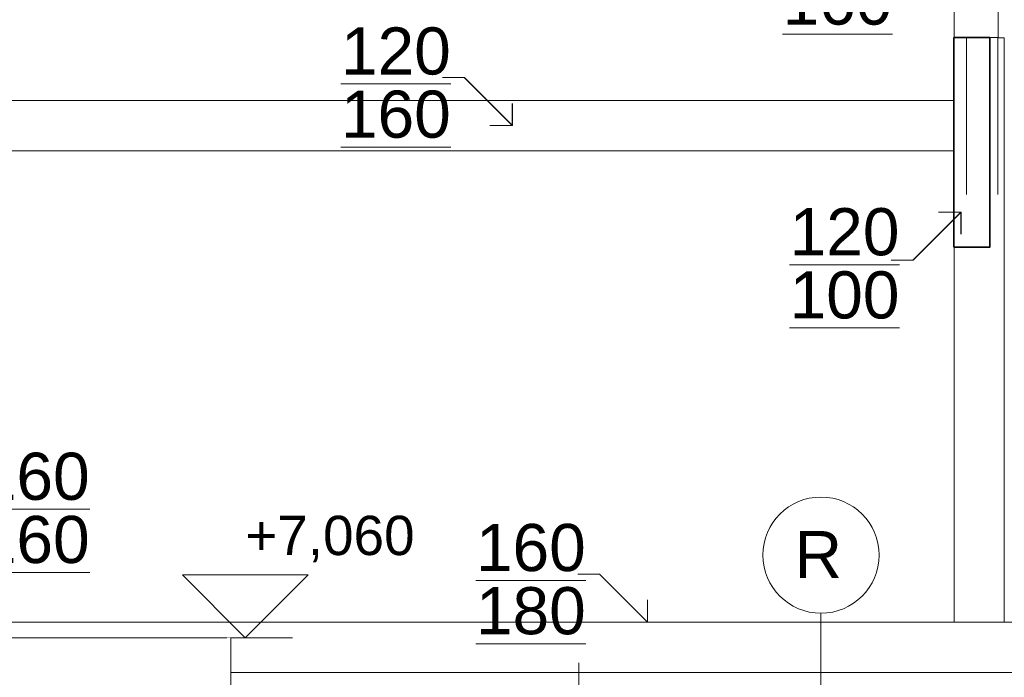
# Model space of a CAD drawing. Header units: millimetres. Extents: x -20699 to 32021, y -4298 to 11971.
# Tile 70 of 74: x -5795 to -2662, y 6934 to 9027. Entities that reach past the tile are written whole.
import ezdxf

# ---------------------------------------------------------------- set-up
doc = ezdxf.new("R2010")
doc.units = ezdxf.units.MM
doc.header["$MEASUREMENT"] = 0
doc.linetypes.add('Wipeout_Contour', pattern=[1000, 0, -1000])
for name, color, linetype in [('A-A_1_Anotace - SP', 7, 'Continuous'), ('A-A_1_Bourané_Konstrukce - střechy a skořepiny', 7, 'Continuous'), ('A-A_1_Bourané_Kresby a obrázky', 7, 'Continuous'), ('A-A_1_Bourané_Kóty - SP', 7, 'Continuous'), ('A-A_1_Konstrukce - nosné', 7, 'Continuous'), ('A-A_1_Kóty - SP', 7, 'Continuous'), ('A-A_1_Popis', 7, 'Continuous'), ('A-A_1_Výplně - Povrchové', 7, 'Continuous')]:
    doc.layers.add(name, color=color, linetype=linetype)
doc.styles.add('GENEROVANÝ_STYL_1', font='txt')
doc.styles.add('GENEROVANÝ_STYL_2', font='txt')

msp = doc.modelspace()

# ---------------------------------------------------------------- linework, layer by layer
at = {"layer": 'A-A_1_Bourané_Konstrukce - střechy a skořepiny', "color": 42, "linetype": 'Continuous', "lineweight": 13, "true_color": 0xe4ad2c}
for p, q in [((-2821.2, 9130), (-2821.2, 8970)), ((-2681.2, 9130), (-2681.2, 8970)), ((-2821.8, 8969.8), (-2782.3, 8969.8)), ((-2821.8, 7109.8), (-2821.8, 8969.8)), ((-2821.6, 8970), (-2821.2, 8970)), ((-2681.2, 8970), (-2821.2, 8970)), ((-2821.2, 8970), (-2706.4, 8970)), ((-2821.2, 8303.5), (-2821.2, 8970)), ((-2782.4, 8970), (-2782.4, 8969.8)), ((-2782.4, 8969.8), (-2782.4, 8970)), ((-2782.3, 8970), (-2782.3, 8640)), ((-2782.3, 8470.3), (-2782.3, 8970)), ((-2706.4, 8970), (-2706.4, 8303.5)), ((-2682.3, 8470.3), (-2682.3, 8970)), ((-2682.3, 8969.8), (-2661.8, 8969.8)), ((-2661.8, 7109.8), (-2661.8, 8969.8)), ((-4448.2, 8843.4), (-4379.6, 8843.4)), ((-4379.6, 8843.4), (-4226.4, 8690.2)), ((-2822.5, 8769.8), (-6030.6, 8769.8)), ((-4226.4, 8690.2), (-4226.4, 8760.9)), ((-2822.5, 8769.8), (-2822.4, 8769.8)), ((-2822.5, 8609.8), (-2822.5, 8769.8)), ((-2822.4, 8769.8), (-2822.4, 8609.8)), ((-4226.4, 8690.2), (-4297.1, 8690.2)), ((-2822.5, 8609.8), (-6030.6, 8609.8)), ((-2822.4, 8609.8), (-2822.5, 8609.8)), ((-2951.8, 8261.6), (-2798.6, 8414.8)), ((-2798.6, 8414.8), (-2869.4, 8414.8)), ((-2798.6, 8414.8), (-2798.6, 8344.1)), ((-2706.4, 8303.5), (-2821.2, 8303.5)), ((-3020.5, 8261.6), (-2951.8, 8261.6)), ((-4018.7, 7263), (-3950, 7263)), ((-3950, 7263), (-3796.8, 7109.8)), ((-3796.8, 7109.8), (-3796.8, 7180.5)), ((-650, 7109.8), (-8773.6, 7109.8)), ((-3796.8, 7109.8), (-3867.6, 7109.8)), ((-650, 6949.8), (-5121.7, 6949.8))]:
    msp.add_line(p, q, dxfattribs=at)
at = {"layer": 'A-A_1_Bourané_Konstrukce - střechy a skořepiny', "color": 42, "linetype": 'Continuous', "lineweight": 35, "true_color": 0xe4ad2c}
for p, q in [((-2822.6, 8970), (-2707.8, 8970)), ((-2822.6, 8303.5), (-2822.6, 8970)), ((-2707.8, 8970), (-2707.8, 8303.5)), ((-2707.8, 8303.5), (-2822.6, 8303.5))]:
    msp.add_line(p, q, dxfattribs=at)
at = {"layer": 'A-A_1_Bourané_Kresby a obrázky', "color": 42, "linetype": 'Continuous', "lineweight": 20, "true_color": 0xe4ad2c}
for p, q in [((-4449.7, 8843.4), (-4381, 8843.4)), ((-4381, 8843.4), (-4227.8, 8690.2)), ((-4227.8, 8690.2), (-4227.8, 8760.9)), ((-4227.8, 8690.2), (-4298.5, 8690.2)), ((-2953.3, 8261.6), (-2800.1, 8414.8)), ((-2800.1, 8414.8), (-2870.8, 8414.8)), ((-2800.1, 8414.8), (-2800.1, 8344.1)), ((-3021.9, 8261.6), (-2953.3, 8261.6))]:
    msp.add_line(p, q, dxfattribs=at)
at = {"layer": 'A-A_1_Bourané_Kóty - SP', "color": 42, "linetype": 'Continuous', "lineweight": 20, "true_color": 0xe4ad2c}
msp.add_line((-4016, 6830.5), (-4016, 6980.5), dxfattribs=at)
at = {"layer": 'A-A_1_Kóty - SP', "color": 7, "linetype": 'Continuous', "lineweight": 13}
for p, q in [((-5077.2, 7060), (-5277.2, 7260)), ((-5277.2, 7260), (-4877.2, 7260)), ((-4877.2, 7260), (-5077.2, 7060))]:
    msp.add_line(p, q, dxfattribs=at)
at = {"layer": 'A-A_1_Kóty - SP', "color": 7, "linetype": 'Continuous', "lineweight": 20}
for q in [(-5377.2, 7060), (-4927.2, 7060)]:
    msp.add_line((-5077.2, 7060), q, dxfattribs=at)
at = {"layer": 'A-A_1_Popis', "color": 154, "linetype": 'Continuous', "lineweight": 13}
msp.add_line((-3245.2, 6480), (-3245.2, 7138.1), dxfattribs=at)
msp.add_circle((-3245.2, 7323), 184.9, dxfattribs=at)

# ---------------------------------------------------------------- texts
at = {"layer": 'A-A_1_Anotace - SP', "color": 42, "linetype": 'Continuous', "lineweight": 13, "true_color": 0xe4ad2c, "char_height": 150, "attachment_point": 5, "line_spacing_factor": 0.804162, "style": 'GENEROVANÝ_STYL_1'}
for s, insert in [('\\A1;{\\pqc;\\fArial|b0|i0|c238|p38;\\L\\L1\\fArial|b0|i0|c238|p38;\\L\\L4\\fArial|b0|i0|c238|p38;\\L\\L0\\P\\pqc;\\fArial|b0|i0|c238|p38;160}', (-3192.7, 9185.9)), ('\\A1;{\\pqc;\\fArial|b0|i0|c238|p38;\\L\\L120\\P\\pqc;\\fArial|b0|i0|c238|p38;160}', (-4597.9, 8826)), ('\\A1;{\\pqc;\\fArial|b0|i0|c238|p38;\\L\\L1\\fArial|b0|i0|c238|p38;\\L\\L2\\fArial|b0|i0|c238|p38;\\L\\L0\\P\\pqc;\\fArial|b0|i0|c238|p38;1\\fArial|b0|i0|c238|p38;0\\fArial|b0|i0|c238|p38;0}', (-3170.2, 8250.7)), ('\\A1;{\\pqc;\\fArial|b0|i0|c238|p38;\\L\\L1\\fArial|b0|i0|c238|p38;\\L\\L6\\fArial|b0|i0|c238|p38;\\L\\L0\\P\\pqc;\\fArial|b0|i0|c238|p38;1\\fArial|b0|i0|c238|p38;6\\fArial|b0|i0|c238|p38;0}', (-5747, 7472.4)), ('\\A1;{\\pqc;\\fArial|b0|i0|c238|p38;\\L\\L1\\fArial|b0|i0|c238|p38;\\L\\L6\\fArial|b0|i0|c238|p38;\\L\\L0\\P\\pqc;\\fArial|b0|i0|c238|p38;1\\fArial|b0|i0|c238|p38;8\\fArial|b0|i0|c238|p38;0}', (-4168.4, 7245.7))]:
    msp.add_mtext(s, dxfattribs=dict(at, insert=insert))
at = {"layer": 'A-A_1_Konstrukce - nosné', "color": 154, "linetype": 'Continuous', "lineweight": 13, "insert": (-3253.5, 7249.8), "char_height": 150, "attachment_point": 8, "style": 'GENEROVANÝ_STYL_1'}
msp.add_mtext('\\A1;{\\pqc;\\fArial|b0|i0|c238|p38;R}', dxfattribs=at)
at = {"layer": 'A-A_1_Kóty - SP', "color": 7, "linetype": 'Continuous', "lineweight": 13, "insert": (-5077.2, 7300), "char_height": 125, "width": 528.001, "attachment_point": 7, "style": 'GENEROVANÝ_STYL_2'}
msp.add_mtext('\\A1;{\\pql;\\fArial|b0|i0|c0|p38;+7,060}', dxfattribs=at)

# ---------------------------------------------------------------- next in the draw order: wipeouts: each hides what was drawn before it
at = {"color": 254, "linetype": 'Wipeout_Contour', "lineweight": 0, "ltscale": 84564.726406}
msp.add_wipeout([(-8895, 7060), (-8895, 6830), (-7591, 6830), (-5289.6, 6830), (-5289.6, 6805), (-5274.6, 6805), (-5274.6, 6830), (-5143.8, 6830), (-5143.8, 7060)], dxfattribs=at).dxf.layer = 'A-A_1_Výplně - Povrchové'

# ---------------------------------------------------------------- next in the draw order: wipeouts: each hides what was drawn before it
at = {"color": 254, "linetype": 'Wipeout_Contour', "lineweight": 0, "ltscale": 34546.331613}
msp.add_wipeout([(-5123.2, 7060), (-5143.8, 7060), (-5143.8, 6830), (-5123.2, 6830)], dxfattribs=at).dxf.layer = 'A-A_1_Výplně - Povrchové'

# ---------------------------------------------------------------- next in the draw order: linework, layer by layer
at = {"layer": 'A-A_1_Konstrukce - nosné', "color": 251, "linetype": 'Continuous', "lineweight": 20, "true_color": 0x6a6a6a}
for p, q in [((-8803, 7060), (-5143.8, 7060)), ((-5143.8, 7060), (-5135.7, 7060)), ((-5123.2, 6830), (-5123.2, 7060))]:
    msp.add_line(p, q, dxfattribs=at)

doc.saveas('drawing.dxf')
